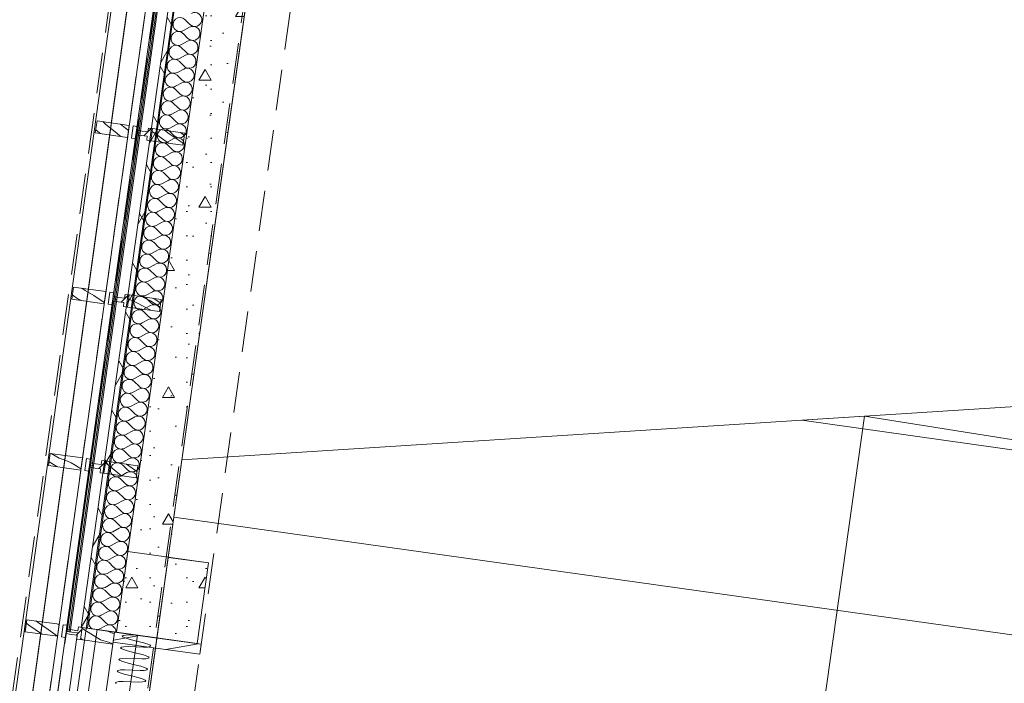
# Model space of a CAD drawing. Header units: millimetres. Extents: x 74467 to 235410, y -65 to 114857.
# Tile 32 of 256: x 82279 to 87117, y 82462 to 85722. Entities that reach past the tile are written whole.
import ezdxf
from ezdxf.enums import TextEntityAlignment as Align

# ---------------------------------------------------------------- set-up
doc = ezdxf.new("R2010")
doc.units = ezdxf.units.MM
doc.header["$MEASUREMENT"] = 0
for name, pattern in [('Katkend topelt', [1093.611073, 529.166651, -211.666656, 141.111112, -211.666656]), ('Katkend varjatud', [300, 200, -100]), ('Wipeout_Contour', [1000, 0, -1000])]:
    doc.linetypes.add(name, pattern=pattern)
for name, color, linetype in [('00 Kunstikonkursi LÜ jaoks asendi 2D', 7, 'Continuous'), ('00 Teljed.AR', 7, 'Continuous'), ('1232 Välisseinad.AR', 7, 'Continuous'), ('1233 Postid.AR', 7, 'Continuous'), ('1235 Vahelaed.AR', 7, 'Continuous'), ('1237 Trepid.AR', 7, 'Continuous'), ('1245 Klaasfassaadid.AR', 7, 'Continuous'), ('1247 Lamellid.AR', 7, 'Continuous'), ('1248 Vihmaveerennid.AR', 7, 'Continuous'), ('1326 Seinapinnad.SA', 7, 'Continuous'), ('1330 Sisustus.SA', 7, 'Continuous'), ('9350 Netopind.AR', 7, 'Continuous'), ('Ruumi tekst', 7, 'Continuous')]:
    doc.layers.add(name, color=color, linetype=linetype)
doc.styles.add('GENERATED_STYLE_3', font='txt')
doc.styles.add('GENERATED_STYLE_4', font='txt', dxfattribs={"width": 0.84})
pattern_1 = [(0, (0, 0), (0, 623.5383), [60, -300]), (0, (180, 311.8), (0, 623.5383), [60, -300]), (60, (0, 0), (-540, 311.769), [60, -300]), (60, (360, 0), (-540, 311.769), [60, -300]), (120, (60, 0), (540, 311.769), [60, -300]), (120, (420, 0), (540, 311.769), [60, -300]), (0, (0, 60), (0, 120), [0, -120, 0, -180]), (45, (60, 60), (-84.85282, 84.85282), [0, -90, 0, -150.00001])]
pattern_2 = [(10, (0, 0), (-15.628336, 88.632695), [])]
pattern_3 = [(45, (0, 0), (-176.7767, 176.7767), []), (45, (-35.36, 35.36), (-176.7767, 176.7767), []), (45, (-70.7, 70.7), (-176.7767, 176.7767), [])]

# ---------------------------------------------------------------- blocks, each defined once
blk = doc.blocks.new('Slab_32_1', base_point=(83226.2, 87139.8))
at = {"color": 254, "linetype": 'Wipeout_Contour', "lineweight": 0, "ltscale": 608980.086724}
blk.add_wipeout([(83226.2, 87139.8), (82506.7, 82020.1), (91082, 80814.9), (91802.4, 85934.5), (90026.4, 86184.1)], dxfattribs=at).dxf.layer = '1235 Vahelaed.AR'
at = {"layer": '1235 Vahelaed.AR', "color": 7, "linetype": 'Continuous', "lineweight": 13, "flags": 128}
blk.add_lwpolyline([(83226.2, 87139.8), (90026.4, 86184.1), (91802.4, 85934.5), (91082, 80814.9), (82506.7, 82020.1)], close=True, dxfattribs=at)
blk = doc.blocks.new('Beam_24_1', base_point=(82076.8, 81080.8))
at = {"color": 254, "linetype": 'Wipeout_Contour', "lineweight": 0, "ltscale": 471011.250539}
blk.add_wipeout([(82235.3, 81058.6), (83043.2, 86807.1), (82884.7, 86829.3), (82076.8, 81080.8)], dxfattribs=at).dxf.layer = '1247 Lamellid.AR'
at = {"layer": '1247 Lamellid.AR', "color": 7, "linetype": 'Continuous', "lineweight": 13, "flags": 128}
for points in [[(82076.8, 81080.8), (82884.7, 86829.3)], [(82235.3, 81058.6), (83043.2, 86807.1)]]:
    blk.add_lwpolyline(points, dxfattribs=at)
blk = doc.blocks.new('Beam_55_1', base_point=(82081, 81110.5))
at = {"layer": '1247 Lamellid.AR', "color": 7, "linetype": 'Katkend varjatud', "lineweight": 13, "flags": 128}
for points in [[(82081, 81110.5), (82884.7, 86829.3)], [(82239.4, 81088.3), (83043.2, 86807.1)]]:
    blk.add_lwpolyline(points, dxfattribs=at)
blk = doc.blocks.new('Samarõhukamber_RG 105_27_1', base_point=(83631.4, 86789.5))
at = {"layer": '9350 Netopind.AR', "color": 7, "linetype": 'Continuous', "lineweight": 13, "flags": 128}
blk.add_lwpolyline([(89230.2, 80641), (90009.6, 86186.5), (83572.8, 87091.1), (83009.2, 83080.5), (83207.2, 83052.7), (83151.6, 82656.6), (82745.6, 82713.6), (82585.5, 81574.8)], close=True, dxfattribs=at)
at = {"layer": 'Ruumi tekst', "color": 7, "lineweight": 13, "insert": (83671.3, 86354.5), "char_height": 120, "attachment_point": 1, "rotation": 352, "style": 'GENERATED_STYLE_4'}
blk.add_mtext('\\A1;{\\pql;\\pt0,4600;\\fArial|b0|i0|c0|p34;36,6\\fArial|b0|i0|c0|p34;\\A1{\\H.66x;\\S^  ;}\\fArial|b0|i0|c0|p34; m\\fArial|b0|i0|c0|p34;\\A1{\\H.66x;\\S2^  ;}}', dxfattribs=at)
blk = doc.blocks.new('Opening_8_1')
at = {"layer": '1326 Seinapinnad.SA', "color": 7, "linetype": 'Katkend varjatud', "lineweight": 13, "flags": 128}
for points in [[(82936.7, 82636.3), (82233.8, 77635.4)], [(82461.6, 77603.4), (83164.4, 82604.3)]]:
    blk.add_lwpolyline(points, dxfattribs=at)
at = {"layer": '1326 Seinapinnad.SA', "color": 7, "linetype": 'Continuous', "lineweight": 15, "flags": 128}
blk.add_lwpolyline([(83164.4, 82604.3), (82936.7, 82636.3)], dxfattribs=at)
blk = doc.blocks.new('Wall_235_1', base_point=(81412.7, 71792.9))
at = {"layer": '1326 Seinapinnad.SA', "color": 7, "linetype": 'Continuous', "lineweight": 15}
blk.add_line((83171.4, 82653.8), (82943.6, 82685.8), dxfattribs=at)
at = {"layer": '1326 Seinapinnad.SA', "color": 7, "linetype": 'Katkend varjatud', "lineweight": 13, "flags": 128}
for points in [[(83164.4, 82604.3), (84256.9, 90377.9)], [(83855.2, 89172.1), (82943.6, 82685.8)]]:
    blk.add_lwpolyline(points, dxfattribs=at)
blk = doc.blocks.new('*X1317')
at = {"layer": '1232 Välisseinad.AR', "color": 252, "linetype": 'Continuous', "lineweight": 13, "true_color": 0x8c8d8c}
for p, q in [((83091.4, 85722.8), (83115.9, 85698.4)), ((83083.7, 85668.1), (83113.9, 85684.7)), ((83074.1, 85599.7), (83104.3, 85616.4)), ((83081.8, 85654.4), (83106.3, 85630)), ((83072.2, 85586), (83096.7, 85561.7)), ((83064.5, 85531.3), (83094.7, 85548)), ((83054.9, 85463), (83085.1, 85479.6)), ((83062.6, 85517.7), (83087, 85493.3)), ((83053, 85449.3), (83077.4, 85424.9)), ((83043.4, 85380.9), (83067.8, 85356.5)), ((83045.3, 85394.6), (83075.5, 85411.2)), ((83035.7, 85326.2), (83065.9, 85342.9)), ((83033.7, 85312.5), (83058.2, 85288.2)), ((83024.1, 85244.1), (83048.6, 85219.8)), ((83026.1, 85257.8), (83056.3, 85274.5)), ((83016.4, 85189.4), (83046.7, 85206.1)), ((83006.8, 85121.1), (83037.1, 85137.7)), ((83014.5, 85175.8), (83039, 85151.4)), ((83004.9, 85107.4), (83029.4, 85083)), ((82995.3, 85039), (83019.8, 85014.7)), ((82997.2, 85052.7), (83027.5, 85069.4)), ((82987.6, 84984.3), (83017.9, 85001)), ((82985.7, 84970.6), (83010.2, 84946.3)), ((82976.1, 84902.3), (83000.6, 84877.9)), ((82978, 84915.9), (83008.2, 84932.6)), ((82968.4, 84847.6), (82998.6, 84864.2)), ((82958.8, 84779.2), (82989, 84795.9)), ((82966.5, 84833.9), (82990.9, 84809.5)), ((82956.9, 84765.5), (82981.3, 84741.2)), ((82947.3, 84697.1), (82971.7, 84672.8)), ((82949.2, 84710.8), (82979.4, 84727.5)), ((82939.6, 84642.4), (82969.8, 84659.1)), ((82937.7, 84628.8), (82962.1, 84604.4)), ((82928, 84560.4), (82952.5, 84536)), ((82930, 84574.1), (82960.2, 84590.7)), ((82920.4, 84505.7), (82950.6, 84522.4)), ((82918.4, 84492), (82942.9, 84467.7)), ((82908.8, 84423.6), (82933.3, 84399.3)), ((82910.7, 84437.3), (82941, 84454)), ((82901.1, 84368.9), (82931.4, 84385.6)), ((82891.5, 84300.6), (82921.8, 84317.2)), ((82899.2, 84355.3), (82923.7, 84330.9)), ((82889.6, 84286.9), (82914.1, 84262.5)), ((82880, 84218.5), (82904.5, 84194.2)), ((82881.9, 84232.2), (82912.1, 84248.9)), ((82872.3, 84163.8), (82902.5, 84180.5)), ((82870.4, 84150.1), (82894.9, 84125.8)), ((82860.8, 84081.8), (82885.2, 84057.4)), ((82862.7, 84095.4), (82892.9, 84112.1)), ((82853.1, 84027.1), (82883.3, 84043.7)), ((82843.5, 83958.7), (82873.7, 83975.4)), ((82851.2, 84013.4), (82875.6, 83989)), ((82841.6, 83945), (82866, 83920.7)), ((82831.9, 83876.6), (82856.4, 83852.3)), ((82833.9, 83890.3), (82864.1, 83907)), ((82824.3, 83821.9), (82854.5, 83838.6)), ((82822.3, 83808.3), (82846.8, 83783.9)), ((82812.7, 83739.9), (82837.2, 83715.5)), ((82814.6, 83753.6), (82844.9, 83770.2)), ((82805, 83685.2), (82835.3, 83701.9)), ((82795.4, 83616.8), (82825.7, 83633.5)), ((82803.1, 83671.5), (82827.6, 83647.2)), ((82793.5, 83603.1), (82818, 83578.8)), ((82785.8, 83548.4), (82816.1, 83565.1)), ((82776.2, 83480.1), (82806.4, 83496.7)), ((82783.9, 83534.8), (82808.4, 83510.4)), ((82774.3, 83466.4), (82798.8, 83442)), ((82764.7, 83398), (82789.1, 83373.7)), ((82766.6, 83411.7), (82796.8, 83428.4)), ((82757, 83343.3), (82787.2, 83360)), ((82755.1, 83329.6), (82779.5, 83305.3)), ((82745.5, 83261.3), (82769.9, 83236.9)), ((82747.4, 83274.9), (82777.6, 83291.6)), ((82737.8, 83206.6), (82768, 83223.2)), ((82728.2, 83138.2), (82758.4, 83154.8)), ((82735.8, 83192.9), (82760.3, 83168.5)), ((82726.2, 83124.5), (82750.7, 83100.1)), ((82716.6, 83056.1), (82741.1, 83031.8)), ((82718.6, 83069.8), (82748.8, 83086.5)), ((82708.9, 83001.4), (82739.2, 83018.1)), ((82707, 82987.8), (82731.5, 82963.4)), ((82697.4, 82919.4), (82721.9, 82895)), ((82699.3, 82933.1), (82729.6, 82949.7)), ((82689.7, 82864.7), (82720, 82881.3)), ((82680.1, 82796.3), (82710.3, 82813)), ((82687.8, 82851), (82712.3, 82826.6)), ((82678.2, 82782.6), (82702.7, 82758.3)), ((82670.5, 82727.9), (82700.7, 82744.6))]:
    blk.add_line(p, q, dxfattribs=at)
for centre, start, end in [((83067, 85698.3), 45.1301, 298.8699), ((83140.2, 85722.9), 225.1301, 352), ((83140.2, 85722.9), 352, 118.8699), ((83057.4, 85629.9), 45.1301, 298.8699), ((83130.6, 85654.5), 352, 118.8699), ((83121, 85586.1), 352, 118.8699), ((83130.6, 85654.5), 225.1301, 352), ((83047.8, 85561.6), 45.1301, 298.8699), ((83121, 85586.1), 225.1301, 352), ((83038.2, 85493.2), 45.1301, 298.8699), ((83111.4, 85517.8), 352, 118.8699), ((83101.8, 85449.4), 352, 118.8699), ((83111.4, 85517.8), 225.1301, 352), ((83028.6, 85424.8), 45.1301, 298.8699), ((83101.8, 85449.4), 225.1301, 352), ((83019, 85356.4), 45.1301, 298.8699), ((83092.2, 85381), 225.1301, 352), ((83092.2, 85381), 352, 118.8699), ((83082.6, 85312.6), 352, 118.8699), ((83009.4, 85288.1), 45.1301, 298.8699), ((83073, 85244.3), 352, 118.8699), ((83082.6, 85312.6), 225.1301, 352), ((82999.8, 85219.7), 45.1301, 298.8699), ((83073, 85244.3), 225.1301, 352), ((82990.2, 85151.3), 45.1301, 298.8699), ((83063.4, 85175.9), 352, 118.8699), ((83053.7, 85107.5), 352, 118.8699), ((83063.4, 85175.9), 225.1301, 352), ((82980.6, 85082.9), 45.1301, 298.8699), ((83053.7, 85107.5), 225.1301, 352), ((82971, 85014.6), 45.1301, 298.8699), ((83044.1, 85039.1), 352, 118.8699), ((83034.5, 84970.8), 352, 118.8699), ((83044.1, 85039.1), 225.1301, 352), ((82961.3, 84946.2), 45.1301, 298.8699), ((83034.5, 84970.8), 225.1301, 352), ((82951.7, 84877.8), 45.1301, 298.8699), ((83024.9, 84902.4), 225.1301, 352), ((83024.9, 84902.4), 352, 118.8699), ((82942.1, 84809.4), 45.1301, 298.8699), ((83015.3, 84834), 352, 118.8699), ((83005.7, 84765.6), 352, 118.8699), ((83015.3, 84834), 225.1301, 352), ((82932.5, 84741.1), 45.1301, 298.8699), ((83005.7, 84765.6), 225.1301, 352), ((82922.9, 84672.7), 45.1301, 298.8699), ((82996.1, 84697.3), 352, 118.8699), ((82986.5, 84628.9), 352, 118.8699), ((82996.1, 84697.3), 225.1301, 352), ((82913.3, 84604.3), 45.1301, 298.8699), ((82986.5, 84628.9), 225.1301, 352), ((82903.7, 84535.9), 45.1301, 298.8699), ((82976.9, 84560.5), 225.1301, 352), ((82976.9, 84560.5), 352, 118.8699), ((82967.3, 84492.1), 352, 118.8699), ((82894.1, 84467.5), 45.1301, 298.8699), ((82957.6, 84423.8), 352, 118.8699), ((82967.3, 84492.1), 225.1301, 352), ((82884.5, 84399.2), 45.1301, 298.8699), ((82957.6, 84423.8), 225.1301, 352), ((82874.9, 84330.8), 45.1301, 298.8699), ((82948, 84355.4), 352, 118.8699), ((82938.4, 84287), 352, 118.8699), ((82948, 84355.4), 225.1301, 352), ((82865.2, 84262.4), 45.1301, 298.8699), ((82938.4, 84287), 225.1301, 352), ((82855.6, 84194), 45.1301, 298.8699), ((82928.8, 84218.6), 225.1301, 352), ((82928.8, 84218.6), 352, 118.8699), ((82919.2, 84150.2), 352, 118.8699), ((82846, 84125.7), 45.1301, 298.8699), ((82909.6, 84081.9), 352, 118.8699), ((82919.2, 84150.2), 225.1301, 352), ((82836.4, 84057.3), 45.1301, 298.8699), ((82909.6, 84081.9), 225.1301, 352), ((82826.8, 83988.9), 45.1301, 298.8699), ((82900, 84013.5), 352, 118.8699), ((82890.4, 83945.1), 352, 118.8699), ((82900, 84013.5), 225.1301, 352), ((82817.2, 83920.5), 45.1301, 298.8699), ((82890.4, 83945.1), 225.1301, 352), ((82807.6, 83852.2), 45.1301, 298.8699), ((82880.8, 83876.7), 352, 118.8699), ((82871.2, 83808.4), 352, 118.8699), ((82880.8, 83876.7), 225.1301, 352), ((82798, 83783.8), 45.1301, 298.8699), ((82871.2, 83808.4), 225.1301, 352), ((82788.4, 83715.4), 45.1301, 298.8699), ((82861.5, 83740), 225.1301, 352), ((82861.5, 83740), 352, 118.8699), ((82778.8, 83647), 45.1301, 298.8699), ((82851.9, 83671.6), 352, 118.8699), ((82842.3, 83603.2), 352, 118.8699), ((82851.9, 83671.6), 225.1301, 352), ((82769.2, 83578.7), 45.1301, 298.8699), ((82842.3, 83603.2), 225.1301, 352), ((82759.5, 83510.3), 45.1301, 298.8699), ((82832.7, 83534.9), 352, 118.8699), ((82823.1, 83466.5), 352, 118.8699), ((82832.7, 83534.9), 225.1301, 352), ((82749.9, 83441.9), 45.1301, 298.8699), ((82823.1, 83466.5), 225.1301, 352), ((82740.3, 83373.5), 45.1301, 298.8699), ((82813.5, 83398.1), 225.1301, 352), ((82813.5, 83398.1), 352, 118.8699), ((82803.9, 83329.7), 352, 118.8699), ((82730.7, 83305.2), 45.1301, 298.8699), ((82794.3, 83261.4), 352, 118.8699), ((82803.9, 83329.7), 225.1301, 352), ((82721.1, 83236.8), 45.1301, 298.8699), ((82794.3, 83261.4), 225.1301, 352), ((82711.5, 83168.4), 45.1301, 298.8699), ((82784.7, 83193), 352, 118.8699), ((82775.1, 83124.6), 352, 118.8699), ((82784.7, 83193), 225.1301, 352), ((82701.9, 83100), 45.1301, 298.8699), ((82775.1, 83124.6), 225.1301, 352), ((82692.3, 83031.7), 45.1301, 298.8699), ((82765.5, 83056.2), 352, 118.8699), ((82755.8, 82987.9), 352, 118.8699), ((82765.5, 83056.2), 225.1301, 352), ((82682.7, 82963.3), 45.1301, 298.8699), ((82755.8, 82987.9), 225.1301, 352), ((82673.1, 82894.9), 45.1301, 298.8699), ((82746.2, 82919.5), 225.1301, 352), ((82746.2, 82919.5), 352, 118.8699), ((82663.4, 82826.5), 45.1301, 298.8699), ((82736.6, 82851.1), 352, 118.8699), ((82727, 82782.7), 352, 118.8699), ((82736.6, 82851.1), 225.1301, 352), ((82653.8, 82758.2), 45.1301, 237.1277), ((82727, 82782.7), 225.1301, 352), ((82653.8, 82758.2), 286.8723, 298.8699), ((82717.4, 82714.4), 357.322, 118.8699)]:
    blk.add_arc(centre, 34.5, start, end, dxfattribs=at)
blk = doc.blocks.new('Wall_352_1', base_point=(82953.5, 82684.4))
at = {"layer": '1232 Välisseinad.AR', "linetype": 'Continuous', "lineweight": 13, "true_color": 0x8c8d8c}
h = blk.add_hatch(dxfattribs=at)
h.set_pattern_fill('Insulatsioon_vill_0001', color=252, style=0, pattern_type=2)
h.set_pattern_definition([(60, (0, 0), (-129.90381, 75), []), (120, (0, 0), (129.90381, 75), [])])
h.paths.add_polyline_path([(83347.6, 88183.1), (82582.2, 82736.6), (82611.9, 82732.4), (83377.3, 88178.9)])
h = blk.add_hatch(dxfattribs=at)
h.set_pattern_fill('Betoon_0001', color=252, style=0, pattern_type=2)
h.set_pattern_definition(pattern_1)
h.paths.add_polyline_path([(83520.9, 88158.7), (82755.5, 82712.2), (82953.5, 82684.4), (83719, 88130.9)])
at = {"layer": '1232 Välisseinad.AR', "color": 7, "linetype": 'Continuous', "lineweight": 13}
for p, q in [((83377.3, 88178.9), (82611.9, 82732.4)), ((83520.9, 88158.7), (82755.5, 82712.2))]:
    blk.add_line(p, q, dxfattribs=at)
at = {"layer": '1232 Välisseinad.AR', "color": 7, "linetype": 'Continuous', "lineweight": 13, "flags": 128}
for points in [[(83347.6, 88183.1), (82582.2, 82736.6)], [(82582.2, 82736.6), (82611.9, 82732.4)], [(82611.9, 82732.4), (82755.5, 82712.2)]]:
    blk.add_lwpolyline(points, dxfattribs=at)
at = {"layer": '1232 Välisseinad.AR', "color": 7, "linetype": 'Continuous', "lineweight": 15, "flags": 128}
blk.add_lwpolyline([(82953.5, 82684.4), (83719, 88130.9)], dxfattribs=at)
at = {"layer": '1232 Välisseinad.AR', "color": 7, "lineweight": 15}
blk.add_blockref('*X1317', (0, 0), dxfattribs=at)
blk = doc.blocks.new('Wall_671_1', base_point=(82943.6, 82685.8))
at = {"layer": '1326 Seinapinnad.SA', "linetype": 'Continuous', "lineweight": 13, "true_color": 0x287437}
h = blk.add_hatch(dxfattribs=at)
h.set_pattern_fill('Puit_0001', color=97, style=0, pattern_type=2)
h.set_pattern_definition(pattern_2)
h.paths.add_polyline_path([(82943.6, 82685.8), (82745.6, 82713.6), (82738.6, 82664.1), (82936.7, 82636.3)])
h = blk.add_hatch(dxfattribs=at)
h.set_pattern_fill('Puit_0001', color=97, style=0, pattern_type=2)
h.set_pattern_definition(pattern_2)
h.paths.add_polyline_path([(83164.4, 82604.3), (83171.4, 82653.8), (82943.6, 82685.8), (82936.7, 82636.3)])
at = {"layer": '1326 Seinapinnad.SA', "color": 7, "linetype": 'Continuous', "lineweight": 15}
for p, q in [((83171.4, 82653.8), (82943.6, 82685.8)), ((82936.7, 82636.3), (83164.4, 82604.3))]:
    blk.add_line(p, q, dxfattribs=at)
at = {"layer": '1326 Seinapinnad.SA', "color": 7, "linetype": 'Katkend varjatud', "lineweight": 13}
blk.add_line((83164.4, 82604.3), (83171.4, 82653.8), dxfattribs=at)
at = {"layer": '1326 Seinapinnad.SA', "color": 7, "linetype": 'Continuous', "lineweight": 15, "flags": 128}
for points in [[(82745.6, 82713.6), (82738.6, 82664.1)], [(82943.6, 82685.8), (82745.6, 82713.6)], [(82738.6, 82664.1), (82936.7, 82636.3)]]:
    blk.add_lwpolyline(points, dxfattribs=at)
blk = doc.blocks.new('*X2329')
at = {"layer": '1247 Lamellid.AR', "color": 7, "linetype": 'Continuous', "lineweight": 13}
for p, q in [((82672, 85165.4), (82653, 85180.9)), ((82703.3, 85207.7), (82687.6, 85221.1)), ((82725.5, 85189.1), (82703.3, 85207.7)), ((82747.9, 85170.6), (82725.5, 85189.1)), ((82799.9, 85189), (82775.2, 85208.8)), ((82814.2, 85178.1), (82799.9, 85189)), ((82676.1, 85162.1), (82672, 85165.4)), ((82770.5, 85152.4), (82747.9, 85170.6)), ((82775.8, 85148.1), (82770.5, 85152.4))]:
    blk.add_line(p, q, dxfattribs=at)
blk = doc.blocks.new('Column_240_1', base_point=(82813.5, 85173.1))
at = {"layer": '1247 Lamellid.AR', "color": 7, "linetype": 'Continuous', "lineweight": 13, "flags": 128}
blk.add_lwpolyline([(82809.3, 85143.4), (82817.7, 85202.8), (82659.3, 85225.1), (82650.9, 85165.7)], close=True, dxfattribs=at)
at = {"layer": '1247 Lamellid.AR', "color": 7, "lineweight": 15}
blk.add_blockref('*X2329', (0, 0), dxfattribs=at)
blk = doc.blocks.new('*X2331')
at = {"layer": '1247 Lamellid.AR', "color": 7, "linetype": 'Continuous', "lineweight": 13}
for p, q in [((82546.8, 84363.1), (82538.8, 84368.3)), ((82556.1, 84357), (82546.8, 84363.1)), ((82601.5, 84391.9), (82584.3, 84402.5)), ((82643, 84367.3), (82601.5, 84391.9)), ((82665.2, 84352.4), (82643, 84367.3)), ((82565.4, 84351), (82556.1, 84357)), ((82574.7, 84344.9), (82565.4, 84351)), ((82578, 84342.8), (82574.7, 84344.9)), ((82687.4, 84337.7), (82665.2, 84352.4)), ((82695.4, 84332.5), (82687.4, 84337.7))]:
    blk.add_line(p, q, dxfattribs=at)
blk = doc.blocks.new('Column_241_1', base_point=(82698.7, 84356.1))
at = {"layer": '1247 Lamellid.AR', "color": 7, "linetype": 'Continuous', "lineweight": 13, "flags": 128}
blk.add_lwpolyline([(82694.5, 84326.4), (82702.9, 84385.9), (82544.4, 84408.1), (82536.1, 84348.7)], close=True, dxfattribs=at)
at = {"layer": '1247 Lamellid.AR', "color": 7, "lineweight": 15}
blk.add_blockref('*X2331', (0, 0), dxfattribs=at)
blk = doc.blocks.new('*X2333')
at = {"layer": '1247 Lamellid.AR', "color": 7, "linetype": 'Continuous', "lineweight": 13}
for p, q in [((82473.4, 83567.9), (82433.4, 83590.6)), ((82462.4, 83526), (82423.8, 83549.8)), ((82493.8, 83561.1), (82473.4, 83567.9)), ((82513.7, 83553.1), (82493.8, 83561.1)), ((82533.1, 83544), (82513.7, 83553.1)), ((82552, 83533.9), (82533.1, 83544)), ((82570.3, 83522.6), (82552, 83533.9)), ((82580.6, 83515.5), (82570.3, 83522.6))]:
    blk.add_line(p, q, dxfattribs=at)
blk = doc.blocks.new('Column_242_1', base_point=(82583.9, 83539.2))
at = {"layer": '1247 Lamellid.AR', "color": 7, "linetype": 'Continuous', "lineweight": 13, "flags": 128}
blk.add_lwpolyline([(82579.7, 83509.5), (82588.1, 83568.9), (82429.6, 83591.1), (82421.3, 83531.7)], close=True, dxfattribs=at)
at = {"layer": '1247 Lamellid.AR', "color": 7, "lineweight": 15}
blk.add_blockref('*X2333', (0, 0), dxfattribs=at)
blk = doc.blocks.new('*X2335')
at = {"layer": '1247 Lamellid.AR', "color": 7, "linetype": 'Continuous', "lineweight": 13}
for p, q in [((82365, 82763.6), (82359, 82768)), ((82418.9, 82725.3), (82365, 82763.6)), ((82324.5, 82748), (82312.3, 82756.6)), ((82387.2, 82704.5), (82324.5, 82748)), ((82465, 82693.5), (82418.9, 82725.3)), ((82472.9, 82749.7), (82468.7, 82752.6)), ((82389.1, 82703.1), (82387.2, 82704.5))]:
    blk.add_line(p, q, dxfattribs=at)
blk = doc.blocks.new('Column_243_1', base_point=(82469.1, 82722.2))
at = {"layer": '1247 Lamellid.AR', "color": 7, "linetype": 'Continuous', "lineweight": 13, "flags": 128}
blk.add_lwpolyline([(82464.9, 82692.5), (82473.2, 82751.9), (82314.8, 82774.2), (82306.4, 82714.8)], close=True, dxfattribs=at)
at = {"layer": '1247 Lamellid.AR', "color": 7, "lineweight": 15}
blk.add_blockref('*X2335', (0, 0), dxfattribs=at)
blk = doc.blocks.new('Column_277_1', base_point=(82981.3, 82882.5))
at = {"layer": '1233 Postid.AR', "linetype": 'Continuous', "lineweight": 13, "true_color": 0x8c8d8c}
h = blk.add_hatch(dxfattribs=at)
h.set_pattern_fill('Betoon_0001', color=252, style=0, pattern_type=2)
h.set_pattern_definition(pattern_1)
h.paths.add_polyline_path([(82755.5, 82712.2), (83151.6, 82656.6), (83207.2, 83052.7), (82811.1, 83108.4)])
at = {"layer": '1233 Postid.AR', "color": 7, "linetype": 'Continuous', "lineweight": 15, "flags": 128}
blk.add_lwpolyline([(82755.5, 82712.2), (83151.6, 82656.6), (83207.2, 83052.7), (82811.1, 83108.4)], close=True, dxfattribs=at)
blk = doc.blocks.new('Curtain #1580[552]_1', base_point=(81949.6, 77675.4))
at = {"layer": '1330 Sisustus.SA', "color": 253, "linetype": 'Continuous', "lineweight": 13, "true_color": 0xa5a6a4}
for p, q in [((81949.6, 77675.4), (82659.4, 82725.7)), ((82147.7, 77647.5), (82857.5, 82697.9))]:
    blk.add_line(p, q, dxfattribs=at)
at = {"layer": '1330 Sisustus.SA', "color": 253, "linetype": 'Continuous', "lineweight": 13, "true_color": 0xa5a6a4, "flags": 128}
blk.add_lwpolyline([(82857.5, 82697.9), (82819.9, 82699.5), (82799.5, 82698.8), (82787.3, 82696.8), (82782.8, 82693.8), (82786.3, 82689.7), (82797.5, 82684.5), (82816.9, 82678.1), (82853.5, 82669.3), (82890, 82660.5), (82909.4, 82654.1), (82920.6, 82648.9), (82924.1, 82644.8), (82919.6, 82641.7), (82907.4, 82639.8), (82887, 82639), (82849.4, 82640.7), (82811.9, 82642.3), (82791.4, 82641.5), (82779.2, 82639.6), (82774.8, 82636.6), (82778.2, 82632.4), (82789.4, 82627.2), (82808.8, 82620.8), (82845.4, 82612.1), (82882, 82603.3), (82901.4, 82596.9), (82912.6, 82591.7), (82916, 82587.5), (82911.6, 82584.5), (82899.4, 82582.6), (82879, 82581.8), (82841.4, 82583.4), (82803.8, 82585.1), (82783.4, 82584.3), (82771.2, 82582.4), (82766.8, 82579.3), (82770.2, 82575.2), (82781.4, 82570), (82800.8, 82563.6), (82837.4, 82554.8), (82873.9, 82546), (82893.3, 82539.7), (82904.6, 82534.4), (82908, 82530.3), (82903.6, 82527.3), (82891.3, 82525.3), (82870.9, 82524.6), (82833.3, 82526.2), (82795.8, 82527.8), (82775.4, 82527), (82763.1, 82525.1), (82758.7, 82522.1), (82762.1, 82518), (82773.4, 82512.7), (82792.8, 82506.4), (82829.3, 82497.6), (82865.9, 82488.8), (82885.3, 82482.4), (82896.5, 82477.2), (82899.9, 82473.1), (82895.5, 82470), (82883.3, 82468.1), (82862.9, 82467.3), (82825.3, 82469), (82787.7, 82470.6), (82767.3, 82469.8), (82755.1, 82467.9), (82750.7, 82464.9), (82754.1, 82460.7)], dxfattribs=at)
blk = doc.blocks.new('Beam_101_1', base_point=(80955.8, 71665.2))
at = {"layer": '1248 Vihmaveerennid.AR', "color": 7, "linetype": 'Katkend varjatud', "lineweight": 13}
for p, q in [((80738, 71695.8), (85214.9, 103550.9)), ((80955.8, 71665.2), (85406.1, 103330.9))]:
    blk.add_line(p, q, dxfattribs=at)
blk = doc.blocks.new('*X3336')
at = {"layer": '1245 Klaasfassaadid.AR', "color": 7, "linetype": 'Continuous', "lineweight": 13}
for p, q in [((82976.5, 85139.6), (82929.6, 85172.9)), ((83010.9, 85115.1), (82976.5, 85139.6)), ((83014.1, 85161.9), (82990.7, 85178.5)), ((83076.9, 85118.4), (83014.1, 85161.9)), ((83088.5, 85153.5), (83068.7, 85167.5)), ((83082.9, 85114.2), (83076.9, 85118.4))]:
    blk.add_line(p, q, dxfattribs=at)
blk = doc.blocks.new('*X3339')
at = {"layer": '1245 Klaasfassaadid.AR', "color": 7, "linetype": 'Continuous', "lineweight": 13}
for p, q in [((82725.3, 83524.6), (82700.8, 83545.1)), ((82848.3, 83506.7), (82803.5, 83538.6)), ((82779.1, 83481.4), (82725.3, 83524.6)), ((82856.2, 83501), (82848.3, 83506.7))]:
    blk.add_line(p, q, dxfattribs=at)
blk = doc.blocks.new('*X3340')
at = {"layer": '1245 Klaasfassaadid.AR', "color": 7, "linetype": 'Continuous', "lineweight": 13}
for p, q in [((82594.7, 82726.4), (82586.5, 82731.8)), ((82675.8, 82675.8), (82594.7, 82726.4)), ((82715.8, 82715.8), (82712.1, 82718.3)), ((82715.8, 82715.8), (82738.5, 82706.5)), ((82589.7, 82674.9), (82579.4, 82681.3)), ((82675.8, 82675.8), (82720.8, 82662)), ((82738.5, 82706.5), (82744.2, 82704)), ((82720.8, 82662), (82737.5, 82656))]:
    blk.add_line(p, q, dxfattribs=at)
blk = doc.blocks.new('*X3361')
at = {"layer": '1245 Klaasfassaadid.AR', "color": 7, "linetype": 'Continuous', "lineweight": 13}
for p, q in [((82883.8, 84360.4), (82892.8, 84355.5)), ((82814, 84350.2), (82851.4, 84332.9)), ((82851.4, 84332.9), (82893.2, 84311.4)), ((82902.5, 84350.7), (82892.8, 84355.5)), ((82893.2, 84311.4), (82923, 84294.3)), ((82912, 84345.8), (82902.5, 84350.7)), ((82921.4, 84340.6), (82912, 84345.8)), ((82930.7, 84335.1), (82921.4, 84340.6)), ((82939.9, 84329.5), (82930.7, 84335.1)), ((82972.6, 84329), (82935.5, 84353.2)), ((82948.9, 84323.7), (82939.9, 84329.5)), ((82957.8, 84317.6), (82948.9, 84323.7)), ((82966.6, 84311.3), (82957.8, 84317.6)), ((82969.8, 84309), (82966.6, 84311.3))]:
    blk.add_line(p, q, dxfattribs=at)
blk = doc.blocks.new('Curtain Wall_14_1')
at = {"layer": '1245 Klaasfassaadid.AR', "linetype": 'Continuous', "lineweight": 0, "true_color": 0x000000}
h = blk.add_hatch(dxfattribs=at)
h.set_pattern_fill('Alumiinium_0001', color=178, style=0, pattern_type=2)
h.set_pattern_definition(pattern_3)
h.paths.add_polyline_path([(82837.5, 85200), (82829.2, 85140.6), (82847.5, 85138), (82850.1, 85156.9), (82842.6, 85157.9), (82845.6, 85179.7), (82853.2, 85178.7), (82855.8, 85197.5)])
h = blk.add_hatch(dxfattribs=at)
h.set_pattern_fill('Alumiinium_0001', color=178, style=0, pattern_type=2)
h.set_pattern_definition(pattern_3)
h.paths.add_polyline_path([(82912.3, 85189.5), (82909.6, 85170.7), (82881.4, 85174.7), (82878.3, 85152.9), (82906.5, 85148.9), (82903.9, 85130.1), (82923.2, 85127.4), (82931.6, 85186.8)])
h = blk.add_hatch(dxfattribs=at)
h.set_pattern_fill('Alumiinium_0001', color=178, style=0, pattern_type=2)
h.set_pattern_definition(pattern_3)
h.paths.add_polyline_path([(82845.6, 85179.7), (82842.6, 85157.9), (82850.1, 85156.9), (82878.3, 85152.9), (82881.4, 85174.7), (82853.2, 85178.7)])
h = blk.add_hatch(dxfattribs=at)
h.set_pattern_fill('Alumiinium_0001', color=178, style=0, pattern_type=2)
h.set_pattern_definition(pattern_3)
h.paths.add_polyline_path([(82722.7, 84383.1), (82714.3, 84323.7), (82732.7, 84321.1), (82735.3, 84339.9), (82727.8, 84341), (82730.8, 84362.7), (82738.3, 84361.7), (82741, 84380.5)])
h = blk.add_hatch(dxfattribs=at)
h.set_pattern_fill('Alumiinium_0001', color=178, style=0, pattern_type=2)
h.set_pattern_definition(pattern_3)
h.paths.add_polyline_path([(82730.8, 84362.7), (82727.8, 84341), (82735.3, 84339.9), (82763.5, 84335.9), (82766.6, 84357.7), (82738.3, 84361.7)])
h = blk.add_hatch(dxfattribs=at)
h.set_pattern_fill('Alumiinium_0001', color=178, style=0, pattern_type=2)
h.set_pattern_definition(pattern_3)
h.paths.add_polyline_path([(82797.4, 84372.6), (82794.8, 84353.7), (82766.6, 84357.7), (82763.5, 84335.9), (82791.7, 84332), (82789.1, 84313.1), (82808.4, 84310.4), (82816.7, 84369.8)])
h = blk.add_hatch(dxfattribs=at)
h.set_pattern_fill('Alumiinium_0001', color=178, style=0, pattern_type=2)
h.set_pattern_definition(pattern_3)
h.paths.add_polyline_path([(82607.9, 83566.1), (82599.5, 83506.7), (82617.9, 83504.1), (82620.5, 83522.9), (82613, 83524), (82616, 83545.8), (82623.5, 83544.7), (82626.1, 83563.5)])
h = blk.add_hatch(dxfattribs=at)
h.set_pattern_fill('Alumiinium_0001', color=178, style=0, pattern_type=2)
h.set_pattern_definition(pattern_3)
h.paths.add_polyline_path([(82616, 83545.8), (82613, 83524), (82620.5, 83522.9), (82648.7, 83519), (82651.8, 83540.7), (82623.5, 83544.7)])
h = blk.add_hatch(dxfattribs=at)
h.set_pattern_fill('Alumiinium_0001', color=178, style=0, pattern_type=2)
h.set_pattern_definition(pattern_3)
h.paths.add_polyline_path([(82682.6, 83555.6), (82680, 83536.8), (82651.8, 83540.7), (82648.7, 83519), (82676.9, 83515), (82674.3, 83496.2), (82693.6, 83493.5), (82701.9, 83552.9)])
h = blk.add_hatch(dxfattribs=at)
h.set_pattern_fill('Alumiinium_0001', color=178, style=0, pattern_type=2)
h.set_pattern_definition(pattern_3)
h.paths.add_polyline_path([(82493, 82749.1), (82484.7, 82689.7), (82503, 82687.1), (82505.7, 82706), (82498.1, 82707), (82501.2, 82728.8), (82508.7, 82727.7), (82511.3, 82746.6)])
h = blk.add_hatch(dxfattribs=at)
h.set_pattern_fill('Alumiinium_0001', color=178, style=0, pattern_type=2)
h.set_pattern_definition(pattern_3)
h.paths.add_polyline_path([(82501.2, 82728.8), (82498.1, 82707), (82505.7, 82706), (82533.9, 82702), (82536.9, 82723.8), (82508.7, 82727.7)])
h = blk.add_hatch(dxfattribs=at)
h.set_pattern_fill('Alumiinium_0001', color=178, style=0, pattern_type=2)
h.set_pattern_definition(pattern_3)
h.paths.add_polyline_path([(82567.8, 82738.6), (82565.2, 82719.8), (82536.9, 82723.8), (82533.9, 82702), (82562.1, 82698), (82559.5, 82679.2), (82578.8, 82676.5), (82587.1, 82735.9)])
at = {"layer": '1245 Klaasfassaadid.AR', "color": 7, "linetype": 'Continuous', "lineweight": 13}
for p, q in [((82837.5, 85200), (82829.2, 85140.6)), ((82837.5, 85200), (82855.8, 85197.5)), ((82855.8, 85197.5), (82853.2, 85178.7)), ((82912.3, 85189.5), (82909.6, 85170.7)), ((82931.6, 85186.8), (82923.2, 85127.4)), ((82829.2, 85140.6), (82847.5, 85138)), ((82850.1, 85156.9), (82847.5, 85138)), ((82906.5, 85148.9), (82903.9, 85130.1)), ((83090, 85164.6), (83081.7, 85105.1)), ((82722.7, 84383.1), (82714.3, 84323.7)), ((82722.7, 84383.1), (82741, 84380.5)), ((82741, 84380.5), (82738.3, 84361.7)), ((82797.4, 84372.6), (82794.8, 84353.7)), ((82816.7, 84369.8), (82808.4, 84310.4)), ((82714.3, 84323.7), (82732.7, 84321.1)), ((82735.3, 84339.9), (82732.7, 84321.1)), ((82791.7, 84332), (82789.1, 84313.1)), ((82975.2, 84347.6), (82966.8, 84288.2)), ((82607.9, 83566.1), (82599.5, 83506.7)), ((82607.9, 83566.1), (82626.1, 83563.5)), ((82626.1, 83563.5), (82623.5, 83544.7)), ((82682.6, 83555.6), (82680, 83536.8)), ((82701.9, 83552.9), (82693.6, 83493.5)), ((82599.5, 83506.7), (82617.9, 83504.1)), ((82620.5, 83522.9), (82617.9, 83504.1)), ((82676.9, 83515), (82674.3, 83496.2)), ((82860.4, 83530.6), (82852, 83471.2)), ((82493, 82749.1), (82484.7, 82689.7)), ((82493, 82749.1), (82511.3, 82746.6)), ((82511.3, 82746.6), (82508.7, 82727.7)), ((82567.8, 82738.6), (82565.2, 82719.8)), ((82587.1, 82735.9), (82578.8, 82676.5)), ((82745.6, 82713.6), (82737.2, 82654.2)), ((82484.7, 82689.7), (82503, 82687.1)), ((82505.7, 82706), (82503, 82687.1)), ((82562.1, 82698), (82559.5, 82679.2))]:
    blk.add_line(p, q, dxfattribs=at)
at = {"layer": '1245 Klaasfassaadid.AR', "color": 7, "linetype": 'Continuous', "lineweight": 13, "flags": 128}
for points in [[(82851.6, 85167.8), (82966.5, 85984.7), (82972.4, 85983.9), (82857.6, 85166.9)], [(82857.6, 85166.9), (82972.4, 85983.9), (82980.3, 85982.8), (82865.5, 85165.8)], [(82865.5, 85165.8), (82980.3, 85982.8), (82986.3, 85981.9), (82871.4, 85165)], [(82736.8, 84350.8), (82851.6, 85167.8), (82857.6, 85166.9), (82742.8, 84350)], [(82742.8, 84350), (82857.6, 85166.9), (82865.5, 85165.8), (82750.7, 84348.8)], [(82750.7, 84348.8), (82865.5, 85165.8), (82871.4, 85165), (82756.6, 84348)], [(82622, 83533.8), (82736.8, 84350.8), (82742.8, 84350), (82627.9, 83533)], [(82627.9, 83533), (82742.8, 84350), (82750.7, 84348.8), (82635.9, 83531.9)], [(82635.9, 83531.9), (82750.7, 84348.8), (82756.6, 84348), (82641.8, 83531)], [(82507.2, 82716.8), (82622, 83533.8), (82627.9, 83533), (82513.1, 82716)], [(82513.1, 82716), (82627.9, 83533), (82635.9, 83531.9), (82521, 82714.9)], [(82521, 82714.9), (82635.9, 83531.9), (82641.8, 83531), (82527, 82714.1)], [(82392.4, 81899.9), (82448.8, 81891.9), (82563.6, 82708.9), (82507.2, 82716.8)]]:
    blk.add_lwpolyline(points, close=True, dxfattribs=at)
for points in [[(82912.3, 85189.5), (82931.6, 85186.8), (83090, 85164.6)], [(82850.1, 85156.9), (82878.3, 85152.9), (82906.5, 85148.9)], [(82853.2, 85178.7), (82881.4, 85174.7), (82909.6, 85170.7)], [(82903.9, 85130.1), (82923.2, 85127.4), (83081.7, 85105.1)], [(82738.3, 84361.7), (82766.6, 84357.7), (82794.8, 84353.7)], [(82797.4, 84372.6), (82816.7, 84369.8), (82975.2, 84347.6)], [(82735.3, 84339.9), (82763.5, 84335.9), (82791.7, 84332)], [(82789.1, 84313.1), (82808.4, 84310.4), (82966.8, 84288.2)], [(82623.5, 83544.7), (82651.8, 83540.7), (82680, 83536.8)], [(82682.6, 83555.6), (82701.9, 83552.9), (82860.4, 83530.6)], [(82620.5, 83522.9), (82648.7, 83519), (82676.9, 83515)], [(82674.3, 83496.2), (82693.6, 83493.5), (82852, 83471.2)], [(82508.7, 82727.7), (82536.9, 82723.8), (82565.2, 82719.8)], [(82567.8, 82738.6), (82587.1, 82735.9), (82745.6, 82713.6)], [(82505.7, 82706), (82533.9, 82702), (82562.1, 82698)], [(82559.5, 82679.2), (82578.8, 82676.5), (82737.2, 82654.2)]]:
    blk.add_lwpolyline(points, dxfattribs=at)
at = {"layer": '1245 Klaasfassaadid.AR', "linetype": 'Continuous', "lineweight": 0}
for name in ['*X3336', '*X3361', '*X3339', '*X3340']:
    blk.add_blockref(name, (0, 0), dxfattribs=at)
blk = doc.blocks.new('Stair_3_1')
at = {"layer": '1237 Trepid.AR', "color": 7, "linetype": 'Continuous', "lineweight": 13}
for p, q in [((83076.5, 83559.2), (89893.5, 83995.3)), ((86428.9, 83773.7), (86121.1, 83754)), ((86121.1, 83754), (89787.2, 83238.7)), ((89787.2, 83238.7), (86121.1, 83754)), ((86121.1, 83754), (89787.2, 83238.7)), ((86169.7, 81929.5), (86428.9, 83773.7)), ((89787.2, 83238.7), (86428.9, 83773.7)), ((83076.5, 83559.2), (82793.5, 81545.6)), ((83076.5, 83559.2), (83037, 83278.6)), ((83037, 83278.6), (82911.8, 82387.3)), ((83037, 83278.6), (89662, 82347.5)), ((89662, 82347.5), (83037, 83278.6)), ((83037, 83278.6), (89662, 82347.5))]:
    blk.add_line(p, q, dxfattribs=at)
blk = doc.blocks.new('Standard grid marker_5')
at = {"layer": '00 Teljed.AR', "color": 252, "linetype": 'Katkend topelt', "lineweight": 13, "true_color": 0x8c8d8c}
blk.add_line((500, 0), (55500, 0), dxfattribs=at)
at = {"layer": '00 Teljed.AR', "color": 252, "lineweight": 13, "true_color": 0x8c8d8c, "style": 'GENERATED_STYLE_3'}
for tag, p in [('AC_MarkerText_1_0', (-55.7, -25.4)), ('AC_MarkerText_1_1', (56344.3, -25.4))]:
    blk.add_attdef(tag, text='', height=200, rotation=278, dxfattribs=at).set_placement(p, align=Align.TOP_CENTER)

msp = doc.modelspace()

# ---------------------------------------------------------------- block references
at = {"layer": '1235 Vahelaed.AR', "color": 7, "linetype": 'Continuous', "lineweight": 13}
msp.add_blockref('Slab_32_1', (83226.2, 87139.8), dxfattribs=at)

# ---------------------------------------------------------------- next in the draw order: block references
at = {"layer": '1247 Lamellid.AR', "color": 7, "lineweight": 13}
msp.add_blockref('Beam_24_1', (82076.8, 81080.8), dxfattribs=at)

# ---------------------------------------------------------------- next in the draw order: block references
msp.add_blockref('Beam_55_1', (82081, 81110.5), dxfattribs=at)

# ---------------------------------------------------------------- next in the draw order: wipeouts: each hides what was drawn before it
at = {"color": 254, "linetype": 'Wipeout_Contour', "lineweight": 0, "ltscale": 2114394.831306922}
msp.add_wipeout([(85800.3, 114798.7), (85283.2, 113762.1), (81457.7, 105547.9), (79754.2, 98873.6), (74745, 58252.1), (78841, 57691.9), (79724.5, 63897.4), (78115.9, 65420.5), (79009.9, 71803.1), (79406.1, 71747.7), (79876.3, 75104.9), (81262.8, 74910.7), (81927.7, 79472.6), (80911.9, 79614.8), (81132.4, 81189.5), (82153, 81046.5), (85252, 103464.9), (90613.8, 114702.2)], dxfattribs=at).dxf.layer = '00 Kunstikonkursi LÜ jaoks asendi 2D'

# ---------------------------------------------------------------- next in the draw order: linework, layer by layer
at = {"layer": '00 Kunstikonkursi LÜ jaoks asendi 2D', "color": 63, "linetype": 'Continuous', "lineweight": 13, "true_color": 0xbcc992}
msp.add_line((82153, 81046.5), (85252, 103464.9), dxfattribs=at)
at = {"layer": '00 Kunstikonkursi LÜ jaoks asendi 2D', "color": 7, "linetype": 'Continuous', "lineweight": 13, "flags": 128}
msp.add_lwpolyline([(85800.3, 114798.7), (85283.2, 113762.1), (81457.7, 105547.9), (79754.2, 98873.6), (74745, 58252.1), (78841, 57691.9), (79724.5, 63897.4), (78115.9, 65420.5), (79009.9, 71803.1), (79406.1, 71747.7), (79876.3, 75104.9), (81262.8, 74910.7), (81927.7, 79472.6), (80911.9, 79614.8), (81132.4, 81189.5), (82153, 81046.5), (85252, 103464.9), (90613.8, 114702.2)], close=True, dxfattribs=at)
msp.add_lwpolyline([(85800.3, 114798.7), (85283.2, 113762.1), (81457.7, 105547.9), (79754.2, 98873.6), (74745, 58252.1), (78841, 57691.9), (79724.5, 63897.4), (78115.9, 65420.5), (79009.9, 71803.1), (79406.1, 71747.7), (79876.3, 75104.9), (81262.8, 74910.7), (81927.7, 79472.6), (80911.9, 79614.8), (81132.4, 81189.5), (82153, 81046.5), (85252, 103464.9), (90613.8, 114702.2)], close=True, dxfattribs=at)
msp.add_lwpolyline([(85800.3, 114798.7), (85283.2, 113762.1), (81457.7, 105547.9), (79754.2, 98873.6), (74745, 58252.1), (78841, 57691.9), (79724.5, 63897.4), (78115.9, 65420.5), (79009.9, 71803.1), (79406.1, 71747.7), (79876.3, 75104.9), (81262.8, 74910.7), (81927.7, 79472.6), (80911.9, 79614.8), (81132.4, 81189.5), (82153, 81046.5), (85252, 103464.9), (90613.8, 114702.2)], close=True, dxfattribs=at)
msp.add_lwpolyline([(85800.3, 114798.7), (85283.2, 113762.1), (81457.7, 105547.9), (79754.2, 98873.6), (74745, 58252.1), (78841, 57691.9), (79724.5, 63897.4), (78115.9, 65420.5), (79009.9, 71803.1), (79406.1, 71747.7), (79876.3, 75104.9), (81262.8, 74910.7), (81927.7, 79472.6), (80911.9, 79614.8), (81132.4, 81189.5), (82153, 81046.5), (85252, 103464.9), (90613.8, 114702.2)], close=True, dxfattribs=at)

# ---------------------------------------------------------------- next in the draw order: block references
at = {"layer": '1232 Välisseinad.AR', "color": 7, "lineweight": 15}
msp.add_blockref('Wall_352_1', (82953.5, 82684.4), dxfattribs=at)
at = {"layer": '1233 Postid.AR', "color": 7, "lineweight": 15}
msp.add_blockref('Column_277_1', (82981.3, 82882.5), dxfattribs=at)
at = {"layer": '1247 Lamellid.AR', "color": 7, "lineweight": 15}
for name, p in [('Column_240_1', (82813.5, 85173.1)), ('Column_241_1', (82698.7, 84356.1)), ('Column_242_1', (82583.9, 83539.2)), ('Column_243_1', (82469.1, 82722.2))]:
    msp.add_blockref(name, p, dxfattribs=at)
at = {"layer": '1326 Seinapinnad.SA', "color": 7, "lineweight": 15}
for name, p in [('Wall_235_1', (81412.7, 71792.9)), ('Wall_671_1', (82943.6, 82685.8))]:
    msp.add_blockref(name, p, dxfattribs=at)
at = {"layer": '1326 Seinapinnad.SA', "color": 7, "linetype": 'Continuous', "lineweight": 13}
msp.add_blockref('Opening_8_1', (0, 0), dxfattribs=at)
at = {"layer": '1330 Sisustus.SA', "color": 253, "linetype": 'Continuous', "lineweight": 13, "true_color": 0xa5a6a4}
msp.add_blockref('Curtain #1580[552]_1', (81949.6, 77675.4), dxfattribs=at)

# ---------------------------------------------------------------- next in the draw order: wipeouts: each hides what was drawn before it
at = {"color": 254, "linetype": 'Wipeout_Contour', "lineweight": 0, "ltscale": 1106957.325690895}
msp.add_wipeout([(86371.6, 105811.4), (85252, 103464.9), (118693.5, 103518.1), (139774.1, 103480.6), (139783.7, 82997), (142852.8, 81554), (142830.8, 105959.2)], dxfattribs=at).dxf.layer = '00 Kunstikonkursi LÜ jaoks asendi 2D'

# ---------------------------------------------------------------- next in the draw order: linework, layer by layer
at = {"layer": '00 Kunstikonkursi LÜ jaoks asendi 2D', "color": 7, "linetype": 'Continuous', "lineweight": 13, "flags": 128}
msp.add_lwpolyline([(85212.3, 103505.9), (80740.1, 71575.3), (94839, 69600.8), (97910.8, 91471.6), (123957.8, 87832), (121631.9, 71230), (139853.7, 71250.7), (139838.5, 103531.6)], close=True, dxfattribs=at)
at = {"layer": '9350 Netopind.AR', "color": 254, "linetype": 'Continuous', "lineweight": 0, "true_color": 0xe5e5e5, "flags": 128}
msp.add_lwpolyline([(89230.2, 80641), (90009.6, 86186.5), (83572.8, 87091.1), (83009.2, 83080.5), (83207.2, 83052.7), (83151.6, 82656.6), (82745.6, 82713.6), (82585.5, 81574.8)], close=True, dxfattribs=at)

# ---------------------------------------------------------------- next in the draw order: block references
at = {"layer": '1248 Vihmaveerennid.AR', "color": 7, "lineweight": 13}
msp.add_blockref('Beam_101_1', (80955.8, 71665.2), dxfattribs=at)
at = {"layer": '9350 Netopind.AR', "color": 7, "linetype": 'Continuous', "lineweight": 13}
msp.add_blockref('Samarõhukamber_RG 105_27_1', (83631.4, 86789.5), dxfattribs=at)

# ---------------------------------------------------------------- next in the draw order: block references
at = {"layer": '1245 Klaasfassaadid.AR', "linetype": 'Continuous', "lineweight": 0}
msp.add_blockref('Curtain Wall_14_1', (0, 0), dxfattribs=at)

# ---------------------------------------------------------------- next in the draw order: block references
at = {"layer": '00 Teljed.AR', "color": 7, "linetype": 'Continuous', "lineweight": 13, "zscale": 1000, "rotation": 82}
msp.add_blockref('Standard grid marker_5', (78710.8, 52496.1), dxfattribs=at)
at = {"layer": '1237 Trepid.AR', "color": 7, "linetype": 'Continuous', "lineweight": 13}
msp.add_blockref('Stair_3_1', (0, 0), dxfattribs=at)

doc.saveas('drawing.dxf')
